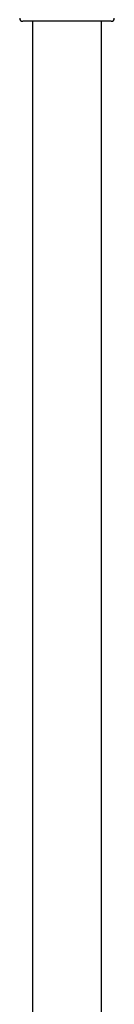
# Model space of a CAD drawing. Header units: millimetres. Extents: x 8 to 2230, y 12 to 2204.
# Tile 24 of 163: x 1095 to 1125, y 1281 to 1592. Entities that reach past the tile are written whole.
import ezdxf

# ---------------------------------------------------------------- set-up
doc = ezdxf.new("R2010")
doc.units = ezdxf.units.MM

msp = doc.modelspace()

# ---------------------------------------------------------------- linework, layer by layer
at = {"color": 7, "linetype": 'Continuous', "lineweight": 30}
for p, q in [((1124.43, 1591.84), (1096.43, 1591.84)), ((1099.48, 1591.84), (1099.48, 1043.83)), ((1121.38, 1043.83), (1121.38, 1591.84))]:
    msp.add_line(p, q, dxfattribs=at)
for centre, start, end in [((1096.43, 1592.84), 180, 270), ((1124.43, 1592.84), 270, 0)]:
    msp.add_arc(centre, 1, start, end, dxfattribs=at)

doc.saveas('drawing.dxf')
